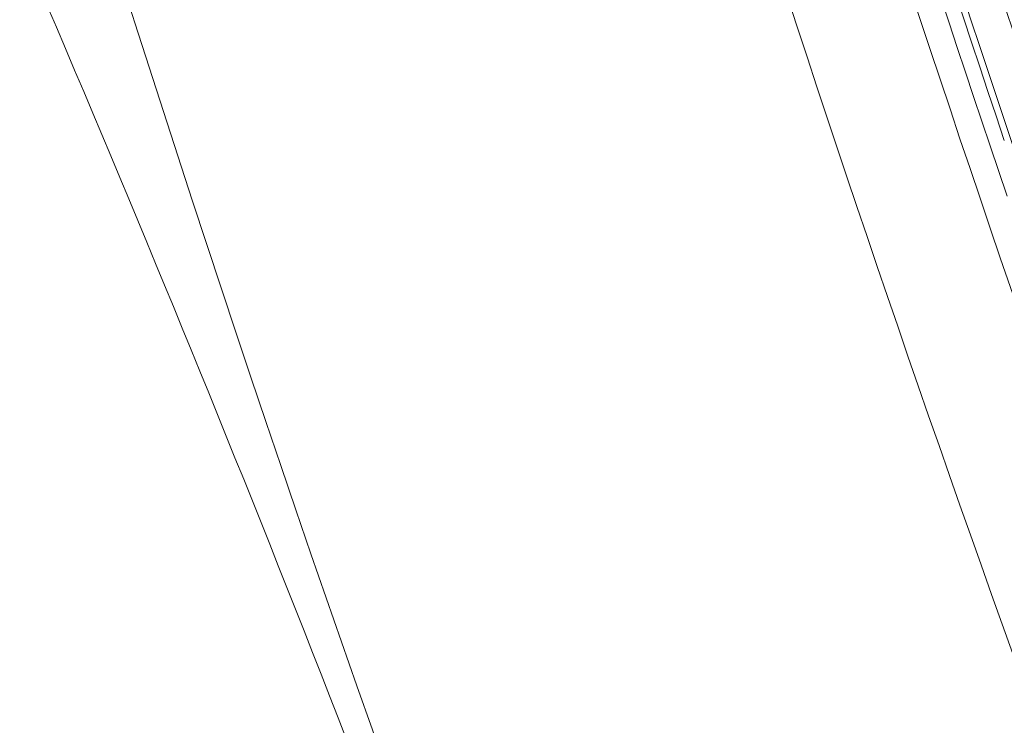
# Model space of a CAD drawing. Extents: x 168554 to 174410, y 515675 to 521218.
# Tile 48 of 110: x 171837.94 to 171842.48, y 518994.6 to 518997.85. Entities that reach past the tile are written whole.
import ezdxf

# ---------------------------------------------------------------- set-up
doc = ezdxf.new("R2010")
doc.units = 0
doc.header["$MEASUREMENT"] = 0
doc.layers.add('Algemeen - Fase Ontsluitingsweg - 1070 Ondergrond 2', color=7, linetype='Continuous', lineweight=9)

msp = doc.modelspace()

# ---------------------------------------------------------------- linework, layer by layer
at = {"layer": 'Algemeen - Fase Ontsluitingsweg - 1070 Ondergrond 2'}
msp.add_line((171842.4978, 518997.041), (171842.4191, 518997.2736), dxfattribs=at)
for centre, radius, start, end in [((171943.4599, 519031.2918), 106.5135, 190.404878, 198.755352), ((171943.4599, 519031.2918), 106.3462, 190.404994, 198.752838), ((171943.4599, 519031.2918), 106.735, 190.40459, 200.355878), ((171943.4599, 519031.2918), 106.6137, 190.404694, 198.60718), ((171943.4599, 519031.2918), 106.5437, 190.404783, 198.606031), ((171943.4599, 519031.2918), 107.285, 190.404072, 200.355878), ((171943.4599, 519031.2918), 110.185, 193.204003, 200.355878), ((171736.7582, 518954.6012), 110.185, 20.355878, 27.507753)]:
    msp.add_arc(centre, radius, start, end, dxfattribs=at)

doc.saveas('drawing.dxf')
